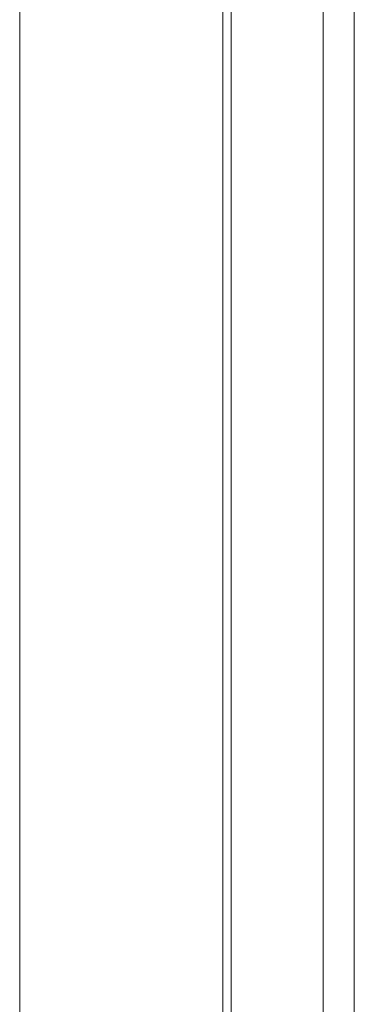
# Model space of a CAD drawing. Header units: millimetres. Extents: x -641 to 119, y -160 to 916.
# Tile 57 of 63: x -411.65 to -410, y 556.11 to 560.96. Entities that reach past the tile are written whole.
import ezdxf

# ---------------------------------------------------------------- set-up
doc = ezdxf.new("R2010")
doc.units = ezdxf.units.MM
doc.header["$LTSCALE"] = 32.67
doc.layers.get('0').update_dxf_attribs({"linetype": 'CONTINUOUS'})

msp = doc.modelspace()

# ---------------------------------------------------------------- linework, layer by layer
at = {"color": 7, "linetype": 'Continuous', "lineweight": 0}
for p, q in [((-410.1543, 576.3534), (-410.1543, 542.7957)), ((-410.6473, 542.9352), (-410.6473, 575.2906)), ((-410.0014, 575.1987), (-410.0014, 542.6428)), ((-411.6469, 542.9437), (-411.6469, 575.0342)), ((-410.6073, 542.9218), (-410.6073, 573.6957))]:
    msp.add_line(p, q, dxfattribs=at)

doc.saveas('drawing.dxf')
